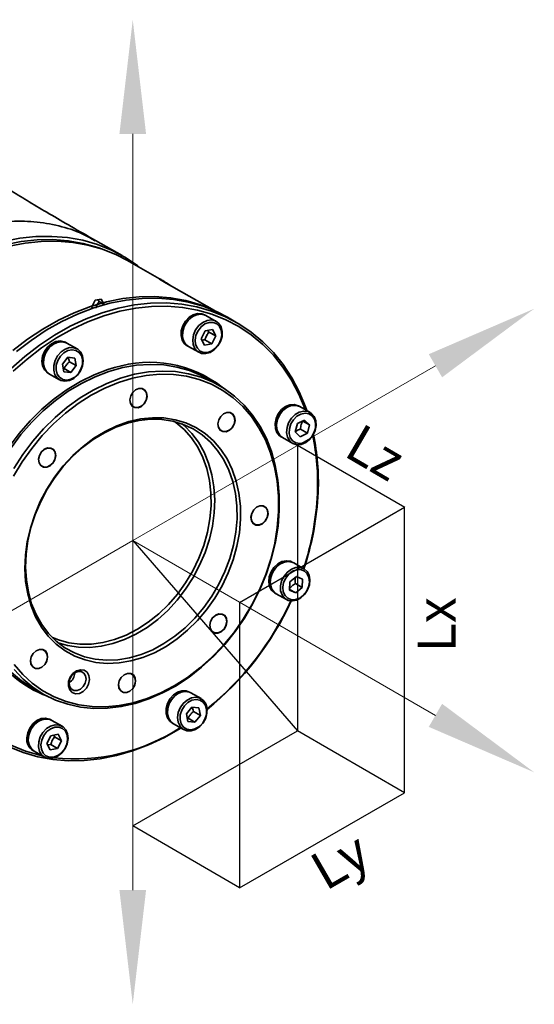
# Model space of a CAD drawing. Header units: millimetres. Extents: x -27 to 8086, y 0 to 7529.
# Tile 50 of 51: x 7928 to 7968, y 469 to 547. Entities that reach past the tile are written whole.
import ezdxf
from ezdxf.enums import TextEntityAlignment as Align

# ---------------------------------------------------------------- set-up
doc = ezdxf.new("R2010")
doc.units = ezdxf.units.MM
doc.header["$LTSCALE"] = 10
for name, color, linetype, lineweight in [('1轮廓实线层', 7, 'Continuous', 18), ('6文字层', 3, 'Continuous', 13), ('7标注层', 4, 'Continuous', 13)]:
    doc.layers.add(name, color=color, linetype=linetype, lineweight=lineweight)

msp = doc.modelspace()

# ---------------------------------------------------------------- linework, layer by layer
at = {"linetype": 'Continuous', "lineweight": 35}
for p, q in [((7935.901, 527.919), (7933.798, 529.108)), ((7939.043, 525.986), (7936.276, 527.551)), ((7943.181, 523.603), (7939.207, 525.85)), ((7939.488, 525.712), (7939.477, 525.697)), ((7939.488, 525.712), (7939.709, 525.566)), ((7933.516, 523.886), (7933.775, 524.401)), ((7933.775, 524.401), (7934.256, 524.496)), ((7934.094, 524.293), (7934.003, 524.446)), ((7934.094, 524.293), (7934.478, 524.076)), ((7934.256, 524.496), (7934.478, 524.076)), ((7934.478, 524.076), (7934.455, 524.029)), ((7933.582, 523.761), (7933.516, 523.886)), ((7942.519, 523.19), (7942.409, 523.252)), ((7943.325, 522.734), (7942.519, 523.19)), ((7943.181, 523.603), (7943.174, 523.519)), ((7944.884, 522.682), (7944.222, 523.056)), ((7942.136, 521.358), (7942.447, 521.976)), ((7942.447, 521.976), (7943.024, 522.09)), ((7942.746, 521.894), (7942.67, 522.02)), ((7942.746, 521.894), (7943.29, 521.586)), ((7943.29, 521.586), (7942.979, 520.968)), ((7943.024, 522.09), (7943.29, 521.586)), ((7931.552, 521.022), (7931.442, 521.084)), ((7932.358, 520.566), (7931.552, 521.022)), ((7941.03, 520.815), (7941.141, 520.753)), ((7942.402, 520.854), (7942.136, 521.358)), ((7942.979, 520.968), (7942.402, 520.854)), ((7942.435, 521.276), (7942.979, 520.968)), ((7941.141, 520.753), (7941.946, 520.297)), ((7931.195, 519.362), (7931.621, 519.901)), ((7931.319, 518.765), (7931.195, 519.362)), ((7931.621, 519.901), (7932.172, 519.843)), ((7931.752, 519.554), (7932.296, 519.246)), ((7932.296, 519.246), (7931.87, 518.707)), ((7932.172, 519.843), (7932.296, 519.246)), ((7930.063, 518.647), (7930.173, 518.585)), ((7930.173, 518.585), (7930.979, 518.129)), ((7931.265, 519.025), (7931.326, 519.015)), ((7931.87, 518.707), (7931.319, 518.765)), ((7931.326, 519.015), (7931.87, 518.707)), ((7943.527, 517.706), (7942.599, 518.23)), ((7949.926, 516.013), (7949.815, 516.076)), ((7950.731, 515.558), (7949.926, 516.013)), ((7949.555, 514.017), (7949.73, 514.673)), ((7949.73, 514.673), (7950.294, 514.951)), ((7950.145, 514.878), (7950.684, 514.573)), ((7950.294, 514.951), (7950.684, 514.573)), ((7949.945, 513.64), (7949.555, 514.017)), ((7950.509, 513.918), (7949.945, 513.64)), ((7949.965, 514.225), (7950.509, 513.918)), ((7950.684, 514.573), (7950.509, 513.918)), ((7948.437, 513.639), (7948.547, 513.576)), ((7948.547, 513.576), (7949.353, 513.12)), ((7949.433, 503.696), (7949.322, 503.758)), ((7950.238, 503.24), (7949.433, 503.696)), ((7949.113, 501.555), (7949.139, 502.203)), ((7949.139, 502.203), (7949.652, 502.626)), ((7949.652, 502.626), (7950.139, 502.401)), ((7950.139, 502.401), (7950.113, 501.753)), ((7949.6, 501.33), (7949.113, 501.555)), ((7949.115, 501.604), (7949.6, 501.33)), ((7949.569, 502.061), (7950.113, 501.753)), ((7950.113, 501.753), (7949.6, 501.33)), ((7947.944, 501.321), (7948.054, 501.259)), ((7948.054, 501.259), (7948.86, 500.803)), ((7932.177, 495.021), (7932.177, 495.039)), ((7928.815, 493.858), (7929.742, 493.334)), ((7941.329, 493.453), (7941.218, 493.516)), ((7942.135, 492.998), (7941.329, 493.453)), ((7940.972, 491.793), (7941.398, 492.332)), ((7941.398, 492.332), (7941.949, 492.274)), ((7941.949, 492.274), (7942.073, 491.678)), ((7930.362, 491.285), (7930.251, 491.348)), ((7941.096, 491.196), (7940.972, 491.793)), ((7941.042, 491.456), (7941.103, 491.447)), ((7941.103, 491.447), (7941.647, 491.139)), ((7941.529, 491.986), (7942.073, 491.678)), ((7942.073, 491.678), (7941.647, 491.139)), ((7931.167, 490.83), (7930.362, 491.285)), ((7939.667, 491.208), (7939.84, 491.079)), ((7939.778, 491.145), (7939.95, 491.016)), ((7939.84, 491.079), (7939.95, 491.016)), ((7939.95, 491.016), (7940.756, 490.56)), ((7941.647, 491.139), (7941.096, 491.196)), ((7929.978, 489.453), (7930.289, 490.072)), ((7930.289, 490.072), (7930.866, 490.186)), ((7930.588, 489.989), (7930.512, 490.116)), ((7930.588, 489.989), (7931.132, 489.682)), ((7930.866, 490.186), (7931.132, 489.682)), ((7930.244, 488.949), (7929.978, 489.453)), ((7930.036, 489.344), (7930.277, 489.371)), ((7930.821, 489.063), (7930.244, 488.949)), ((7930.277, 489.371), (7930.821, 489.063)), ((7931.132, 489.682), (7930.821, 489.063)), ((7928.873, 488.911), (7928.983, 488.848)), ((7928.983, 488.848), (7929.789, 488.393))]:
    msp.add_line(p, q, dxfattribs=at)
for p, q in [((7949.728, 512.964), (7949.728, 490.464)), ((7949.735, 512.971), (7958.189, 508.081)), ((7945.172, 500.581), (7958.162, 508.081)), ((7958.153, 508.076), (7958.153, 485.576)), ((7936.744, 505.457), (7949.735, 490.457)), ((7945.172, 500.581), (7945.172, 478.081)), ((7936.738, 482.964), (7949.728, 490.464)), ((7958.162, 485.581), (7949.735, 490.457)), ((7945.172, 478.081), (7958.162, 485.581)), ((7945.172, 478.081), (7936.744, 482.957))]:
    msp.add_line(p, q)
at = {"linetype": 'Continuous', "lineweight": 35, "flags": 128}
for points in [[(7926.554, 529.026), (7927.838, 529.28), (7929.113, 529.417), (7930.371, 529.436), (7931.604, 529.337), (7932.804, 529.122), (7933.962, 528.79), (7935.072, 528.344), (7936.126, 527.788), (7937.118, 527.125), (7937.367, 526.934)], [(7934.353, 528.415), (7933.994, 528.544), (7932.848, 528.872), (7931.661, 529.086), (7930.441, 529.184), (7929.196, 529.165), (7927.935, 529.029), (7926.664, 528.778)], [(7936.276, 527.551), (7935.453, 527.973), (7934.35, 528.416), (7933.2, 528.745), (7932.009, 528.959), (7930.785, 529.057), (7929.536, 529.038), (7928.27, 528.902), (7926.995, 528.65)], [(7927.29, 520.426), (7928.448, 521.323), (7929.647, 522.124), (7930.878, 522.823), (7932.134, 523.417), (7933.406, 523.901), (7934.687, 524.272), (7935.967, 524.528), (7937.238, 524.667), (7938.493, 524.688), (7939.722, 524.591), (7940.919, 524.377), (7942.074, 524.047), (7943.181, 523.603)], [(7927.124, 518.997), (7928.232, 519.975), (7929.388, 520.864), (7930.583, 521.657), (7931.81, 522.349), (7933.062, 522.936), (7934.329, 523.415), (7935.604, 523.781), (7936.879, 524.033), (7938.145, 524.169), (7939.394, 524.188), (7940.618, 524.09), (7941.809, 523.876), (7942.959, 523.546), (7944.061, 523.104), (7945.108, 522.552), (7946.093, 521.893), (7947.009, 521.133), (7947.851, 520.275), (7948.612, 519.325), (7949.289, 518.29), (7949.877, 517.176), (7950.372, 515.991), (7950.474, 515.703)], [(7950.343, 515.777), (7950.326, 515.825), (7949.836, 516.998), (7949.255, 518.1), (7948.585, 519.124), (7947.831, 520.064), (7946.998, 520.912), (7946.092, 521.665), (7945.118, 522.317), (7944.082, 522.863), (7942.991, 523.301), (7941.853, 523.627), (7940.675, 523.839), (7939.464, 523.936), (7938.228, 523.917), (7936.975, 523.782), (7935.714, 523.533), (7934.452, 523.17), (7933.198, 522.697), (7931.96, 522.116), (7930.745, 521.431), (7929.563, 520.646), (7928.419, 519.767), (7927.323, 518.799)], [(7944.222, 523.056), (7943.399, 523.479), (7942.297, 523.921), (7941.147, 524.25), (7939.956, 524.465), (7938.732, 524.563), (7937.483, 524.544), (7936.217, 524.408), (7934.942, 524.156), (7933.667, 523.789), (7932.399, 523.311), (7931.148, 522.724), (7929.921, 522.031), (7928.725, 521.238), (7927.57, 520.35)], [(7942.409, 523.252), (7942.195, 523.337), (7941.859, 523.357), (7941.511, 523.26), (7941.182, 523.053), (7940.9, 522.756), (7940.692, 522.394), (7940.574, 522.001), (7940.559, 521.611), (7940.646, 521.258), (7940.829, 520.974), (7941.03, 520.815)], [(7940.664, 521.741), (7940.731, 522.137), (7940.896, 522.519), (7941.144, 522.852), (7941.453, 523.107), (7941.795, 523.26), (7942.141, 523.3), (7942.459, 523.221), (7942.519, 523.19)], [(7942.519, 523.19), (7942.305, 523.275), (7941.969, 523.295), (7941.622, 523.197), (7941.292, 522.991), (7941.011, 522.693), (7940.802, 522.332), (7940.685, 521.939), (7940.669, 521.548), (7940.756, 521.195), (7940.939, 520.911), (7941.141, 520.753)], [(7941.469, 521.285), (7941.537, 521.681), (7941.702, 522.063), (7941.95, 522.396), (7942.258, 522.651), (7942.601, 522.805), (7942.946, 522.844), (7943.264, 522.765), (7943.526, 522.576), (7943.709, 522.292), (7943.797, 521.939), (7943.781, 521.548), (7943.664, 521.155), (7943.455, 520.794), (7943.173, 520.497), (7942.844, 520.29), (7942.496, 520.192), (7942.161, 520.212), (7941.868, 520.348), (7941.642, 520.587), (7941.506, 520.909), (7941.469, 521.285)], [(7941.663, 521.264), (7941.7, 520.91), (7941.836, 520.611), (7942.058, 520.396), (7942.344, 520.287), (7942.666, 520.293), (7942.992, 520.415), (7943.292, 520.64), (7943.534, 520.947), (7943.697, 521.305), (7943.763, 521.679), (7943.726, 522.034), (7943.59, 522.333), (7943.368, 522.548), (7943.082, 522.657), (7942.76, 522.651), (7942.433, 522.529), (7942.134, 522.304), (7941.891, 521.997), (7941.729, 521.639), (7941.663, 521.264)], [(7931.442, 521.084), (7931.344, 521.132), (7931.021, 521.196), (7930.674, 521.142), (7930.334, 520.974), (7930.031, 520.708), (7929.793, 520.368), (7929.639, 519.982), (7929.585, 519.587), (7929.634, 519.216), (7929.783, 518.903), (7930.018, 518.675), (7930.063, 518.647)], [(7931.552, 521.022), (7931.454, 521.069), (7931.131, 521.133), (7930.784, 521.079), (7930.444, 520.912), (7930.142, 520.646), (7929.903, 520.305), (7929.75, 519.92), (7929.695, 519.524), (7929.745, 519.153), (7929.893, 518.84), (7930.128, 518.613), (7930.173, 518.585)], [(7930.173, 518.585), (7930.001, 518.714), (7929.807, 518.988), (7929.707, 519.333), (7929.71, 519.721), (7929.815, 520.116), (7930.013, 520.483), (7930.287, 520.79), (7930.612, 521.009), (7930.959, 521.121), (7931.297, 521.116), (7931.552, 521.022)], [(7930.807, 518.258), (7930.613, 518.532), (7930.513, 518.878), (7930.515, 519.265), (7930.62, 519.66), (7930.819, 520.027), (7931.092, 520.334), (7931.417, 520.553), (7931.764, 520.665), (7932.103, 520.66), (7932.403, 520.539), (7932.638, 520.311), (7932.787, 519.998), (7932.836, 519.627), (7932.781, 519.231), (7932.628, 518.846), (7932.389, 518.505), (7932.087, 518.239), (7931.747, 518.072), (7931.4, 518.018), (7931.077, 518.082), (7930.807, 518.258)], [(7930.97, 518.324), (7931.227, 518.159), (7931.535, 518.107), (7931.863, 518.172), (7932.18, 518.348), (7932.455, 518.617), (7932.66, 518.954), (7932.775, 519.325), (7932.79, 519.693), (7932.702, 520.024), (7932.521, 520.284), (7932.264, 520.449), (7931.957, 520.501), (7931.628, 520.436), (7931.311, 520.26), (7931.037, 519.991), (7930.832, 519.654), (7930.716, 519.284), (7930.702, 518.915), (7930.789, 518.584), (7930.97, 518.324)], [(7942.599, 518.23), (7942.146, 518.468), (7941.206, 518.858), (7940.217, 519.136), (7939.189, 519.298), (7938.13, 519.344), (7937.05, 519.273), (7935.958, 519.086), (7934.864, 518.784), (7933.777, 518.37), (7932.707, 517.848), (7931.664, 517.222), (7930.656, 516.498), (7929.692, 515.682), (7928.782, 514.781), (7927.932, 513.804), (7927.151, 512.758)], [(7925.31, 497.24), (7925.147, 497.543), (7924.693, 498.549), (7924.335, 499.621), (7924.076, 500.751), (7923.919, 501.927), (7923.865, 503.14), (7923.915, 504.378), (7924.068, 505.632), (7924.322, 506.889), (7924.676, 508.139), (7925.126, 509.372), (7925.669, 510.575), (7926.299, 511.739), (7927.011, 512.853), (7927.799, 513.908), (7928.656, 514.893), (7929.575, 515.802), (7930.546, 516.625), (7931.563, 517.355), (7932.615, 517.986), (7933.694, 518.513), (7934.79, 518.93), (7935.304, 519.086)], [(7948.241, 507.73), (7948.238, 508.947), (7948.131, 510.132), (7947.921, 511.276), (7947.61, 512.366), (7947.2, 513.394), (7946.696, 514.35), (7946.101, 515.225), (7945.422, 516.012), (7944.664, 516.704), (7943.834, 517.293), (7942.941, 517.776), (7941.991, 518.147), (7940.993, 518.403), (7939.957, 518.541), (7938.892, 518.561), (7937.808, 518.463), (7936.714, 518.247), (7935.62, 517.915), (7934.536, 517.47), (7933.473, 516.916), (7932.439, 516.258), (7931.444, 515.503), (7930.497, 514.657), (7929.606, 513.727), (7928.78, 512.723), (7928.027, 511.653), (7927.352, 510.526)], [(7927.371, 511.129), (7928.078, 512.234), (7928.859, 513.279), (7929.709, 514.257), (7930.62, 515.157), (7931.583, 515.973), (7932.591, 516.697), (7933.634, 517.323), (7934.704, 517.846), (7935.791, 518.259), (7936.885, 518.561), (7937.977, 518.749), (7939.057, 518.82), (7940.116, 518.774), (7941.144, 518.611), (7942.133, 518.334), (7943.073, 517.944), (7943.957, 517.445), (7944.776, 516.841), (7945.524, 516.137), (7946.194, 515.341), (7946.779, 514.458), (7947.276, 513.496), (7947.679, 512.464), (7947.985, 511.371), (7948.191, 510.227), (7948.295, 509.042), (7948.298, 507.825)], [(7937.869, 516.819), (7937.829, 517.098), (7937.693, 517.315), (7937.48, 517.436), (7937.224, 517.443), (7936.964, 517.334), (7936.738, 517.127), (7936.582, 516.852), (7936.519, 516.552), (7936.559, 516.272), (7936.695, 516.055), (7936.908, 515.934), (7937.164, 515.927), (7937.424, 516.036), (7937.65, 516.244), (7937.806, 516.518), (7937.869, 516.819)], [(7937.855, 516.82), (7937.816, 517.096), (7937.681, 517.311), (7937.471, 517.43), (7937.218, 517.437), (7936.961, 517.329), (7936.738, 517.124), (7936.584, 516.853), (7936.522, 516.557), (7936.561, 516.28), (7936.696, 516.066), (7936.906, 515.946), (7937.158, 515.94), (7937.416, 516.047), (7937.639, 516.252), (7937.793, 516.524), (7937.855, 516.82)], [(7949.815, 516.076), (7949.791, 516.089), (7949.479, 516.182), (7949.135, 516.157), (7948.79, 516.017), (7948.476, 515.774), (7948.219, 515.449), (7948.042, 515.072), (7947.962, 514.676), (7947.986, 514.295), (7948.111, 513.965), (7948.325, 513.714), (7948.437, 513.639)], [(7944.806, 514.927), (7944.767, 515.207), (7944.63, 515.424), (7944.418, 515.545), (7944.162, 515.552), (7943.901, 515.443), (7943.676, 515.236), (7943.52, 514.961), (7943.457, 514.661), (7943.496, 514.381), (7943.633, 514.164), (7943.845, 514.043), (7944.101, 514.036), (7944.362, 514.145), (7944.587, 514.352), (7944.743, 514.627), (7944.806, 514.927)], [(7944.792, 514.929), (7944.753, 515.205), (7944.618, 515.42), (7944.409, 515.539), (7944.156, 515.546), (7943.899, 515.438), (7943.676, 515.233), (7943.522, 514.962), (7943.459, 514.665), (7943.499, 514.389), (7943.633, 514.175), (7943.843, 514.055), (7944.096, 514.049), (7944.353, 514.156), (7944.576, 514.361), (7944.73, 514.632), (7944.792, 514.929)], [(7949.926, 516.013), (7949.901, 516.026), (7949.589, 516.12), (7949.245, 516.095), (7948.901, 515.955), (7948.586, 515.712), (7948.329, 515.387), (7948.153, 515.01), (7948.073, 514.613), (7948.096, 514.233), (7948.221, 513.903), (7948.436, 513.651), (7948.547, 513.576)], [(7949.254, 515.102), (7949.543, 515.389), (7949.877, 515.583), (7950.225, 515.666), (7950.557, 515.632), (7950.843, 515.482), (7951.058, 515.231), (7951.182, 514.901), (7951.206, 514.52), (7951.126, 514.124), (7950.949, 513.747), (7950.692, 513.422), (7950.378, 513.179), (7950.033, 513.039), (7949.69, 513.014), (7949.377, 513.107), (7949.124, 513.31), (7948.952, 513.604), (7948.877, 513.963), (7948.906, 514.356), (7949.035, 514.747), (7949.254, 515.102)], [(7949.41, 514.982), (7949.205, 514.646), (7949.09, 514.275), (7949.075, 513.906), (7949.163, 513.575), (7949.344, 513.315), (7949.601, 513.151), (7949.909, 513.098), (7950.237, 513.163), (7950.554, 513.339), (7950.828, 513.608), (7951.033, 513.945), (7951.149, 514.316), (7951.164, 514.685), (7951.076, 515.015), (7950.895, 515.276), (7950.638, 515.44), (7950.33, 515.492), (7950.002, 515.427), (7949.685, 515.252), (7949.41, 514.982)], [(7945.242, 507.137), (7945.149, 506.077), (7944.953, 505.009), (7944.658, 503.947), (7944.266, 502.903), (7943.784, 501.891), (7943.216, 500.921), (7942.569, 500.006), (7941.852, 499.158), (7941.072, 498.386), (7940.241, 497.7), (7939.366, 497.108), (7938.46, 496.618), (7937.533, 496.235), (7936.597, 495.963), (7935.662, 495.807), (7934.74, 495.769), (7933.843, 495.847), (7932.981, 496.043), (7932.165, 496.352), (7931.404, 496.772), (7930.708, 497.298), (7930.085, 497.923), (7929.544, 498.639), (7929.089, 499.438), (7928.728, 500.31), (7928.463, 501.244), (7928.3, 502.23), (7928.239, 503.254), (7928.281, 504.306), (7928.426, 505.371), (7928.671, 506.438), (7929.015, 507.492), (7929.453, 508.522), (7929.979, 509.515), (7930.587, 510.458), (7931.27, 511.341), (7932.02, 512.152), (7932.827, 512.883), (7933.681, 513.522), (7934.572, 514.064), (7935.49, 514.502), (7936.423, 514.83), (7937.361, 515.044), (7938.29, 515.141), (7939.201, 515.121), (7940.082, 514.984), (7940.922, 514.731), (7941.712, 514.366), (7942.442, 513.892), (7943.102, 513.316), (7943.685, 512.645), (7944.184, 511.886), (7944.592, 511.049), (7944.906, 510.145), (7945.12, 509.183), (7945.233, 508.177), (7945.242, 507.137)], [(7944.965, 507.167), (7944.956, 508.186), (7944.845, 509.173), (7944.635, 510.115), (7944.328, 511.002), (7943.928, 511.822), (7943.439, 512.566), (7942.867, 513.224), (7942.22, 513.789), (7941.504, 514.253), (7940.73, 514.612), (7939.906, 514.86), (7939.042, 514.994), (7938.149, 515.014), (7937.238, 514.918), (7936.319, 514.708), (7935.405, 514.387), (7934.505, 513.958), (7933.631, 513.427), (7932.793, 512.799), (7932.002, 512.084), (7931.267, 511.288), (7930.598, 510.423), (7930.001, 509.498), (7929.485, 508.525), (7929.056, 507.515), (7928.719, 506.481), (7928.478, 505.435), (7928.336, 504.391), (7928.295, 503.36), (7928.355, 502.355), (7928.515, 501.389), (7928.774, 500.473), (7929.129, 499.618), (7929.574, 498.835), (7930.106, 498.133), (7930.716, 497.52), (7931.398, 497.005), (7932.144, 496.593), (7932.945, 496.29), (7933.79, 496.098), (7934.669, 496.021), (7935.573, 496.059), (7936.489, 496.212), (7937.407, 496.478), (7938.316, 496.854), (7939.205, 497.335), (7940.062, 497.915), (7940.877, 498.587), (7941.641, 499.344), (7942.344, 500.176), (7942.978, 501.072), (7943.535, 502.023), (7944.009, 503.016), (7944.392, 504.039), (7944.682, 505.081), (7944.873, 506.127), (7944.965, 507.167)], [(7930.405, 497.811), (7930.885, 497.619), (7931.715, 497.393), (7932.583, 497.282), (7933.479, 497.288), (7934.391, 497.411), (7935.307, 497.65), (7936.217, 498.001), (7937.108, 498.459), (7937.97, 499.02), (7938.791, 499.676), (7939.561, 500.418), (7940.271, 501.238), (7940.912, 502.126), (7941.476, 503.069), (7941.954, 504.057), (7942.343, 505.076), (7942.636, 506.114), (7942.83, 507.158), (7942.922, 508.195), (7942.912, 509.211), (7942.799, 510.195), (7942.585, 511.133), (7942.273, 512.013), (7941.866, 512.826), (7941.37, 513.56), (7940.791, 514.206), (7940.135, 514.756), (7940.031, 514.83)], [(7940.632, 514.648), (7940.786, 514.518), (7941.397, 513.905), (7941.928, 513.203), (7942.373, 512.42), (7942.728, 511.565), (7942.987, 510.649), (7943.147, 509.683), (7943.207, 508.678), (7943.166, 507.647), (7943.024, 506.603), (7942.783, 505.557), (7942.446, 504.523), (7942.017, 503.514), (7941.501, 502.54), (7940.905, 501.615), (7940.235, 500.75), (7939.5, 499.955), (7938.709, 499.239), (7937.872, 498.612), (7936.998, 498.08), (7936.098, 497.651), (7935.183, 497.33), (7934.264, 497.12), (7933.353, 497.024), (7932.46, 497.044), (7931.596, 497.179), (7930.871, 497.39)], [(7930.668, 512.133), (7930.628, 512.413), (7930.492, 512.629), (7930.279, 512.75), (7930.024, 512.757), (7929.763, 512.648), (7929.537, 512.441), (7929.381, 512.166), (7929.318, 511.866), (7929.358, 511.586), (7929.495, 511.369), (7929.707, 511.248), (7929.963, 511.241), (7930.223, 511.35), (7930.449, 511.558), (7930.605, 511.832), (7930.668, 512.133)], [(7930.654, 512.134), (7930.615, 512.411), (7930.48, 512.625), (7930.27, 512.744), (7930.018, 512.751), (7929.76, 512.644), (7929.538, 512.439), (7929.383, 512.167), (7929.321, 511.871), (7929.36, 511.594), (7929.495, 511.38), (7929.705, 511.26), (7929.958, 511.254), (7930.215, 511.361), (7930.438, 511.566), (7930.592, 511.838), (7930.654, 512.134)], [(7927.388, 495.689), (7928.067, 494.902), (7928.825, 494.211), (7929.655, 493.621), (7930.548, 493.139), (7931.498, 492.768), (7932.496, 492.512), (7933.532, 492.373), (7934.597, 492.353), (7935.681, 492.452), (7936.775, 492.668), (7937.869, 493), (7938.953, 493.445), (7940.016, 493.999), (7941.05, 494.656), (7942.045, 495.411), (7942.992, 496.258), (7943.883, 497.187), (7944.708, 498.192), (7945.462, 499.262), (7946.137, 500.388), (7946.726, 501.561), (7947.226, 502.768), (7947.63, 504), (7947.936, 505.245), (7948.14, 506.492), (7948.241, 507.73)], [(7948.298, 507.825), (7948.197, 506.588), (7947.995, 505.342), (7947.693, 504.098), (7947.294, 502.866), (7946.802, 501.657), (7946.22, 500.482), (7945.553, 499.351), (7944.809, 498.275), (7943.992, 497.262), (7943.111, 496.322), (7942.173, 495.463), (7941.186, 494.692), (7940.159, 494.016), (7939.102, 493.442), (7938.022, 492.973), (7936.931, 492.615), (7935.836, 492.37), (7934.749, 492.241), (7933.679, 492.228), (7932.634, 492.332), (7931.624, 492.552), (7930.659, 492.886), (7929.746, 493.332), (7928.893, 493.884), (7928.109, 494.538), (7927.399, 495.289)], [(7947.417, 507.567), (7947.377, 507.847), (7947.24, 508.064), (7947.028, 508.185), (7946.772, 508.191), (7946.512, 508.083), (7946.286, 507.875), (7946.13, 507.6), (7946.067, 507.3), (7946.107, 507.02), (7946.243, 506.803), (7946.455, 506.682), (7946.711, 506.676), (7946.972, 506.784), (7947.197, 506.992), (7947.354, 507.267), (7947.417, 507.567)], [(7947.403, 507.568), (7947.363, 507.845), (7947.229, 508.059), (7947.019, 508.179), (7946.766, 508.185), (7946.509, 508.078), (7946.286, 507.873), (7946.132, 507.601), (7946.07, 507.305), (7946.109, 507.028), (7946.244, 506.814), (7946.454, 506.695), (7946.706, 506.688), (7946.964, 506.795), (7947.186, 507), (7947.341, 507.272), (7947.403, 507.568)], [(7949.322, 503.758), (7949.186, 503.82), (7948.859, 503.869), (7948.511, 503.801), (7948.174, 503.62), (7947.878, 503.343), (7947.649, 502.995), (7947.507, 502.607), (7947.466, 502.212), (7947.528, 501.847), (7947.688, 501.543), (7947.933, 501.328), (7947.944, 501.321)], [(7949.433, 503.696), (7949.297, 503.758), (7948.969, 503.807), (7948.621, 503.738), (7948.284, 503.558), (7947.988, 503.281), (7947.759, 502.933), (7947.618, 502.544), (7947.576, 502.15), (7947.638, 501.784), (7947.799, 501.48), (7948.043, 501.265), (7948.054, 501.259)], [(7948.054, 501.259), (7947.912, 501.36), (7947.707, 501.623), (7947.595, 501.961), (7947.584, 502.345), (7947.677, 502.741), (7947.864, 503.114), (7948.13, 503.43), (7948.45, 503.661), (7948.796, 503.787)], [(7948.796, 503.787), (7949.137, 503.797), (7949.433, 503.696)], [(7949.601, 503.332), (7949.943, 503.341), (7950.249, 503.234), (7950.494, 503.019), (7950.654, 502.715), (7950.716, 502.349), (7950.674, 501.955), (7950.533, 501.566), (7950.304, 501.218), (7950.008, 500.942), (7949.671, 500.761), (7949.323, 500.692), (7948.996, 500.741), (7948.717, 500.905), (7948.513, 501.167), (7948.4, 501.505), (7948.39, 501.89), (7948.482, 502.286), (7948.67, 502.658), (7948.935, 502.974), (7949.255, 503.205), (7949.601, 503.332)], [(7949.673, 503.157), (7949.347, 503.035), (7949.047, 502.81), (7948.805, 502.503), (7948.642, 502.145), (7948.577, 501.77), (7948.613, 501.416), (7948.749, 501.117), (7948.971, 500.902), (7949.257, 500.793), (7949.579, 500.799), (7949.906, 500.921), (7950.205, 501.146), (7950.448, 501.453), (7950.61, 501.811), (7950.676, 502.185), (7950.639, 502.54), (7950.503, 502.839), (7950.281, 503.054), (7949.996, 503.163), (7949.673, 503.157)], [(7944.171, 499.049), (7944.131, 499.329), (7943.994, 499.546), (7943.782, 499.667), (7943.526, 499.673), (7943.266, 499.564), (7943.04, 499.357), (7942.884, 499.082), (7942.821, 498.782), (7942.861, 498.502), (7942.997, 498.285), (7943.21, 498.164), (7943.465, 498.157), (7943.726, 498.266), (7943.952, 498.474), (7944.108, 498.749), (7944.171, 499.049)], [(7944.157, 499.05), (7944.117, 499.327), (7943.983, 499.541), (7943.773, 499.66), (7943.52, 499.667), (7943.263, 499.56), (7943.04, 499.355), (7942.886, 499.083), (7942.824, 498.787), (7942.863, 498.51), (7942.998, 498.296), (7943.208, 498.176), (7943.46, 498.17), (7943.718, 498.277), (7943.94, 498.482), (7944.095, 498.754), (7944.157, 499.05)], [(7930.032, 496.254), (7929.993, 496.534), (7929.856, 496.751), (7929.644, 496.872), (7929.388, 496.878), (7929.127, 496.77), (7928.902, 496.562), (7928.746, 496.287), (7928.683, 495.987), (7928.722, 495.707), (7928.859, 495.49), (7929.071, 495.369), (7929.327, 495.363), (7929.588, 495.471), (7929.813, 495.679), (7929.969, 495.954), (7930.032, 496.254)], [(7930.018, 496.255), (7929.979, 496.532), (7929.844, 496.746), (7929.635, 496.866), (7929.382, 496.872), (7929.125, 496.765), (7928.902, 496.56), (7928.748, 496.288), (7928.685, 495.992), (7928.725, 495.716), (7928.86, 495.501), (7929.069, 495.382), (7929.322, 495.375), (7929.579, 495.483), (7929.802, 495.688), (7929.956, 495.959), (7930.018, 496.255)], [(7933.337, 494.492), (7933.294, 494.819), (7933.144, 495.08), (7932.908, 495.239), (7932.618, 495.275), (7932.311, 495.183), (7932.031, 494.975), (7931.815, 494.68), (7931.691, 494.338), (7931.678, 493.994), (7931.775, 493.695), (7931.971, 493.482), (7932.239, 493.383), (7932.543, 493.411), (7932.841, 493.564), (7933.094, 493.819), (7933.267, 494.143), (7933.337, 494.492)], [(7927.182, 495.063), (7927.966, 494.408), (7928.815, 493.858)], [(7933.06, 494.522), (7933.02, 494.798), (7932.886, 495.013), (7932.676, 495.132), (7932.423, 495.139), (7932.166, 495.031), (7931.943, 494.826), (7931.789, 494.555), (7931.727, 494.258), (7931.766, 493.982), (7931.901, 493.768), (7932.11, 493.648), (7932.363, 493.642), (7932.62, 493.749), (7932.843, 493.954), (7932.997, 494.226), (7933.06, 494.522)], [(7936.97, 494.363), (7936.93, 494.643), (7936.794, 494.86), (7936.581, 494.981), (7936.325, 494.987), (7936.065, 494.879), (7935.839, 494.671), (7935.683, 494.396), (7935.62, 494.096), (7935.66, 493.816), (7935.796, 493.599), (7936.009, 493.478), (7936.265, 493.472), (7936.525, 493.58), (7936.751, 493.788), (7936.907, 494.063), (7936.97, 494.363)], [(7936.956, 494.364), (7936.917, 494.641), (7936.782, 494.855), (7936.572, 494.974), (7936.319, 494.981), (7936.062, 494.874), (7935.839, 494.669), (7935.685, 494.397), (7935.623, 494.101), (7935.662, 493.824), (7935.797, 493.61), (7936.007, 493.491), (7936.26, 493.484), (7936.517, 493.591), (7936.74, 493.796), (7936.894, 494.068), (7936.956, 494.364)], [(7941.218, 493.516), (7940.964, 493.61), (7940.625, 493.615), (7940.278, 493.503), (7939.953, 493.284), (7939.679, 492.977), (7939.481, 492.61), (7939.376, 492.215), (7939.373, 491.827), (7939.474, 491.481), (7939.667, 491.208)], [(7939.95, 491.016), (7939.905, 491.044), (7939.67, 491.271), (7939.521, 491.585), (7939.472, 491.955), (7939.527, 492.351), (7939.68, 492.736), (7939.919, 493.077), (7940.221, 493.343), (7940.561, 493.511), (7940.908, 493.565), (7941.231, 493.501), (7941.329, 493.453)], [(7941.329, 493.453), (7941.074, 493.547), (7940.736, 493.552), (7940.388, 493.44), (7940.063, 493.221), (7939.79, 492.914), (7939.592, 492.547), (7939.486, 492.152), (7939.484, 491.765), (7939.584, 491.419), (7939.778, 491.145)], [(7942.307, 492.868), (7942.501, 492.595), (7942.601, 492.249), (7942.598, 491.862), (7942.493, 491.467), (7942.295, 491.099), (7942.021, 490.793), (7941.696, 490.573), (7941.349, 490.461), (7941.011, 490.467), (7940.71, 490.588), (7940.476, 490.816), (7940.327, 491.129), (7940.278, 491.5), (7940.332, 491.895), (7940.486, 492.281), (7940.724, 492.622), (7941.027, 492.887), (7941.367, 493.055), (7941.714, 493.109), (7942.037, 493.045), (7942.307, 492.868)], [(7942.298, 492.716), (7942.041, 492.88), (7941.733, 492.932), (7941.405, 492.867), (7941.088, 492.692), (7940.814, 492.422), (7940.609, 492.086), (7940.493, 491.715), (7940.478, 491.346), (7940.566, 491.015), (7940.747, 490.755), (7941.004, 490.591), (7941.312, 490.538), (7941.64, 490.603), (7941.957, 490.779), (7942.231, 491.048), (7942.436, 491.385), (7942.552, 491.756), (7942.567, 492.125), (7942.479, 492.455), (7942.298, 492.716)], [(7930.251, 491.348), (7930.191, 491.379), (7929.873, 491.458), (7929.527, 491.418), (7929.185, 491.264), (7928.876, 491.01), (7928.628, 490.677), (7928.463, 490.295), (7928.396, 489.899)], [(7930.362, 491.285), (7930.301, 491.317), (7929.983, 491.395), (7929.637, 491.356), (7929.295, 491.202), (7928.986, 490.947), (7928.738, 490.614), (7928.573, 490.233), (7928.506, 489.836)], [(7928.983, 488.848), (7928.782, 489.007), (7928.599, 489.291), (7928.511, 489.644), (7928.527, 490.034), (7928.644, 490.427), (7928.853, 490.789), (7929.135, 491.086), (7929.464, 491.293), (7929.812, 491.39), (7930.147, 491.37), (7930.362, 491.285)], [(7940.551, 490.676), (7940.478, 490.631), (7939.251, 489.939), (7937.999, 489.352), (7936.732, 488.873), (7935.457, 488.507), (7934.182, 488.255), (7932.916, 488.119), (7931.667, 488.1), (7930.443, 488.198), (7929.252, 488.412), (7928.102, 488.742), (7927, 489.184)], [(7931.644, 489.842), (7931.577, 489.445), (7931.412, 489.064), (7931.164, 488.731), (7930.855, 488.476), (7930.513, 488.322), (7930.167, 488.283), (7929.849, 488.361), (7929.587, 488.551), (7929.404, 488.835), (7929.317, 489.188), (7929.332, 489.578), (7929.45, 489.972), (7929.659, 490.333), (7929.94, 490.63), (7930.27, 490.837), (7930.617, 490.935), (7930.953, 490.915), (7931.246, 490.779), (7931.471, 490.54), (7931.608, 490.218), (7931.644, 489.842)], [(7931.605, 489.775), (7931.568, 490.129), (7931.432, 490.428), (7931.21, 490.643), (7930.925, 490.753), (7930.602, 490.746), (7930.276, 490.625), (7929.976, 490.399), (7929.734, 490.093), (7929.571, 489.734), (7929.506, 489.36), (7929.542, 489.006), (7929.678, 488.707), (7929.9, 488.492), (7930.186, 488.382), (7930.508, 488.389), (7930.835, 488.51), (7931.134, 488.736), (7931.377, 489.042), (7931.539, 489.4), (7931.605, 489.775)], [(7927.2, 489.3), (7928.29, 488.862), (7929.428, 488.536), (7929.604, 488.497)]]:
    msp.add_lwpolyline(points, dxfattribs=at)
at = {"linetype": 'Continuous', "lineweight": 35}
for centre, radius, start, end in [((7941.686, 521.625), 1.029, 173.54853, 238.00227), ((7938.09, 510.267), 9.249, 51.90659, 107.53231), ((7949.39, 514.611), 1.335, 134.85277, 230.83293), ((7949.448, 514.941), 1.174, 65.97941, 148.29169), ((7933.089, 510.09), 18.289, 357.44003, 11.7728), ((7933.236, 509.986), 18.085, 357.43727, 11.91131), ((7929.404, 510.151), 21.921, 341.66361, 357.454), ((7929.128, 510.275), 22.254, 341.56877, 357.41946), ((7927.758, 510.515), 23.586, 309.01809, 335.39995), ((7927.596, 510.599), 23.798, 309.12046, 335.40404), ((7933.043, 501.457), 8.808, 208.60714, 249.91265), ((7931.193, 495.069), 0.985, 302.78234, 357.20639), ((7932.181, 503.514), 15.269, 263.858, 302.99689), ((7929.418, 489.783), 1.029, 173.54853, 238.00227), ((7929.528, 489.721), 1.029, 173.54853, 238.00227)]:
    msp.add_arc(centre, radius, start, end, dxfattribs=at)
for points, knots in [([(7933.804, 529.105), (7933.168, 529.472), (7931.956, 530.172), (7930.217, 531.182), (7928.651, 532.102), (7927.263, 532.951), (7926.263, 533.585), (7925.727, 533.947), (7925.593, 534.037)], [0, 0, 0, 0, 0.23487, 0.44709, 0.637195, 0.805228, 0.951441, 1, 1, 1, 1]), ([(7925.1, 530.354), (7925.794, 530.461), (7927.183, 530.677), (7929.217, 530.61), (7931.16, 530.239), (7932.698, 529.723), (7933.518, 529.23), (7933.784, 529.07)], [0, 0, 0, 0, 0.223169, 0.446338, 0.669507, 0.892676, 1, 1, 1, 1]), ([(7939.207, 525.85), (7939.101, 525.911), (7938.89, 526.034), (7938.803, 526.105), (7938.898, 526.069), (7939.145, 525.93), (7939.387, 525.776), (7939.488, 525.712)], [0, 0, 0, 0, 0.207702, 0.415267, 0.626612, 0.843931, 1, 1, 1, 1]), ([(7933.835, 523.778), (7933.841, 523.796), (7933.875, 523.908), (7933.952, 524.093), (7934.051, 524.233), (7934.094, 524.293)], [0, 0, 0, 0, 0.100346, 0.611252, 1, 1, 1, 1]), ([(7942.435, 521.276), (7942.475, 521.395), (7942.55, 521.618), (7942.684, 521.806), (7942.746, 521.894)], [0, 0, 0, 0, 0.534645, 1, 1, 1, 1]), ([(7942.196, 521.244), (7942.242, 521.253), (7942.318, 521.267), (7942.402, 521.273), (7942.435, 521.276)], [0, 0, 0, 0, 0.617164, 1, 1, 1, 1]), ([(7931.326, 519.015), (7931.368, 519.091), (7931.462, 519.258), (7931.621, 519.436), (7931.727, 519.532), (7931.752, 519.554)], [0, 0, 0, 0, 0.387524, 0.855175, 1, 1, 1, 1]), ([(7931.752, 519.554), (7931.71, 519.672), (7931.667, 519.793), (7931.656, 519.895), (7931.655, 519.897)], [0, 0, 0, 0, 0.978301, 1, 1, 1, 1]), ([(7949.965, 514.225), (7949.981, 514.351), (7950.01, 514.587), (7950.098, 514.788), (7950.139, 514.881)], [0, 0, 0, 0, 0.534645, 1, 1, 1, 1]), ([(7949.563, 514.046), (7949.598, 514.069), (7949.71, 514.142), (7949.861, 514.192), (7949.965, 514.225)], [0, 0, 0, 0, 0.317763, 1, 1, 1, 1]), ([(7949.569, 502.061), (7949.561, 502.146), (7949.548, 502.287), (7949.551, 502.455), (7949.565, 502.531), (7949.57, 502.559)], [0, 0, 0, 0, 0.492742, 0.814854, 1, 1, 1, 1]), ([(7949.119, 501.7), (7949.176, 501.763), (7949.3, 501.898), (7949.475, 502.003), (7949.569, 502.061)], [0, 0, 0, 0, 0.460171, 1, 1, 1, 1]), ([(7941.529, 491.986), (7941.487, 492.104), (7941.443, 492.224), (7941.433, 492.326), (7941.432, 492.328)], [0, 0, 0, 0, 0.978301, 1, 1, 1, 1]), ([(7941.103, 491.447), (7941.143, 491.519), (7941.211, 491.638), (7941.355, 491.822), (7941.463, 491.924), (7941.529, 491.986)], [0, 0, 0, 0, 0.3705736, 0.612822, 1, 1, 1, 1]), ([(7930.277, 489.371), (7930.317, 489.49), (7930.392, 489.713), (7930.526, 489.902), (7930.588, 489.989)], [0, 0, 0, 0, 0.5346453, 1, 1, 1, 1])]:
    msp.add_open_spline(points, degree=3, knots=knots, dxfattribs=at)
at = {"layer": '1轮廓实线层'}
for q in [(7936.744, 537.514), (7960.609, 519.236), (7912.88, 491.679), (7936.744, 477.901), (7960.609, 491.679)]:
    msp.add_line((7936.744, 505.457), q, dxfattribs=at)
at = {"layer": '7标注层'}
for points in [[(7937.794, 537.514), (7935.694, 537.514), (7936.744, 546.514)], [(7961.134, 518.326), (7960.084, 520.145), (7968.404, 523.736)], [(7960.084, 490.77), (7961.134, 492.588), (7968.404, 487.179)], [(7935.694, 477.901), (7937.794, 477.901), (7936.744, 468.901)]]:
    msp.add_solid(points, dxfattribs=at)

# ---------------------------------------------------------------- texts
at = {"layer": '6文字层'}
msp.add_text('Lz', height=3, rotation=329.68774, dxfattribs=at).set_placement((7954.72, 510.298), align=Align.BOTTOM_CENTER)
for s, rotation, p in [('Lx', 90, (7959.204, 498.854)), ('Ly', 30, (7952.362, 481.5))]:
    msp.add_text(s, height=3, rotation=rotation, dxfattribs=at).set_placement(p, align=Align.TOP_CENTER)

doc.saveas('drawing.dxf')
